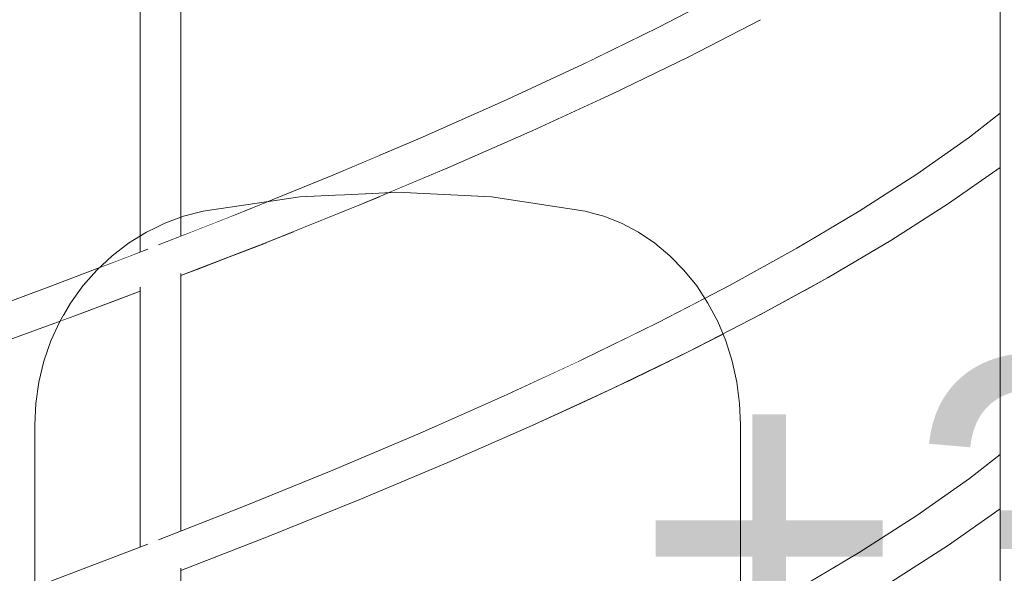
# Model space of a CAD drawing. Header units: centimetres. Extents: x 13236 to 130629, y -361 to 3059.
# Tile 60 of 71: x 77097 to 77161, y 842 to 877. Entities that reach past the tile are written whole.
import ezdxf

# ---------------------------------------------------------------- set-up
doc = ezdxf.new("R2010")
doc.units = ezdxf.units.CM
doc.header["$MEASUREMENT"] = 0
doc.linetypes.add('Wipeout_Contour', pattern=[100, 0, -100])
for name, color, linetype, lineweight in [('0_Nr_pióra__1', 7, 'Continuous', 13), ('0_Nr_pióra__103', 7, 'Continuous', 5), ('inw_schody zewnętrzne_Nr_pióra__103', 7, 'Continuous', 5)]:
    doc.layers.add(name, color=color, linetype=linetype, lineweight=lineweight)
doc.layers.add('inw_schody zewnętrzne', color=7, linetype='Continuous')
doc.styles.add('STYL_AUTOMATYCZNY_1', font='GOTHIC.TTF')

# ---------------------------------------------------------------- blocks, each defined once
blk = doc.blocks.new('Wymiary_64_4', base_point=(77182.545, 806.309))
at = {"layer": '0_Nr_pióra__1', "insert": (77136.71, 828.938), "char_height": 22.5, "attachment_point": 7, "style": 'STYL_AUTOMATYCZNY_1'}
blk.add_mtext('\\A1;{\\pql;\\fCentury Gothic|b0|i0|c238|p34;+3,84}', dxfattribs=at)

msp = doc.modelspace()

# ---------------------------------------------------------------- wipeouts: each hides what was drawn before it
at = {"linetype": 'Wipeout_Contour', "ltscale": 308504.266368}
msp.add_wipeout([(77120.35, 866.25), (77115.268, 866.001), (77127.603, 866.001), (77121.511, 866.309)], dxfattribs=at).dxf.layer = 'inw_schody zewnętrzne'

# ---------------------------------------------------------------- next in the draw order: wipeouts: each hides what was drawn before it
at = {"linetype": 'Wipeout_Contour', "ltscale": 308504.97859}
msp.add_wipeout([(77109.042, 865.079), (77133.645, 865.079), (77127.603, 866.001), (77115.268, 866.001)], dxfattribs=at).dxf.layer = 'inw_schody zewnętrzne'

# ---------------------------------------------------------------- next in the draw order: wipeouts: each hides what was drawn before it
at = {"linetype": 'Wipeout_Contour', "ltscale": 385643.35395}
msp.add_wipeout([(77109.042, 865.079), (77107.792, 864.761), (77134.84, 864.761), (77134.267, 864.916), (77133.645, 865.079)], dxfattribs=at).dxf.layer = 'inw_schody zewnętrzne'

# ---------------------------------------------------------------- next in the draw order: wipeouts: each hides what was drawn before it
at = {"linetype": 'Wipeout_Contour', "ltscale": 308504.572318}
msp.add_wipeout([(77106.577, 864.311), (77135.983, 864.311), (77134.84, 864.761), (77107.792, 864.761)], dxfattribs=at).dxf.layer = 'inw_schody zewnętrzne'

# ---------------------------------------------------------------- next in the draw order: wipeouts: each hides what was drawn before it
at = {"linetype": 'Wipeout_Contour', "ltscale": 385615.725191}
msp.add_wipeout([(77106.014, 864.032), (77105.392, 863.732), (77137.081, 863.732), (77135.983, 864.311), (77106.577, 864.311)], dxfattribs=at).dxf.layer = 'inw_schody zewnętrzne'

# ---------------------------------------------------------------- next in the draw order: wipeouts: each hides what was drawn before it
at = {"linetype": 'Wipeout_Contour', "ltscale": 308504.175216}
msp.add_wipeout([(77104.25, 863.032), (77138.124, 863.032), (77137.081, 863.732), (77105.392, 863.732)], dxfattribs=at).dxf.layer = 'inw_schody zewnętrzne'

# ---------------------------------------------------------------- next in the draw order: wipeouts: each hides what was drawn before it
at = {"linetype": 'Wipeout_Contour', "ltscale": 308503.950481}
msp.add_wipeout([(77104.25, 863.032), (77103.18, 862.216), (77139.102, 862.216), (77138.124, 863.032)], dxfattribs=at).dxf.layer = 'inw_schody zewnętrzne'

# ---------------------------------------------------------------- next in the draw order: wipeouts: each hides what was drawn before it
at = {"linetype": 'Wipeout_Contour', "ltscale": 308503.734078}
msp.add_wipeout([(77103.18, 862.216), (77102.192, 861.293), (77140.004, 861.293), (77139.102, 862.216)], dxfattribs=at).dxf.layer = 'inw_schody zewnętrzne'

# ---------------------------------------------------------------- next in the draw order: wipeouts: each hides what was drawn before it
at = {"linetype": 'Wipeout_Contour', "ltscale": 308503.528163}
msp.add_wipeout([(77101.296, 860.271), (77140.823, 860.271), (77140.004, 861.293), (77102.192, 861.293)], dxfattribs=at).dxf.layer = 'inw_schody zewnętrzne'

# ---------------------------------------------------------------- next in the draw order: wipeouts: each hides what was drawn before it
at = {"linetype": 'Wipeout_Contour', "ltscale": 308503.334778}
msp.add_wipeout([(77100.501, 859.161), (77141.549, 859.161), (77140.823, 860.271), (77101.296, 860.271)], dxfattribs=at).dxf.layer = 'inw_schody zewnętrzne'

# ---------------------------------------------------------------- next in the draw order: wipeouts: each hides what was drawn before it
at = {"linetype": 'Wipeout_Contour', "ltscale": 308503.155852}
msp.add_wipeout([(77099.815, 857.974), (77142.176, 857.974), (77141.549, 859.161), (77100.501, 859.161)], dxfattribs=at).dxf.layer = 'inw_schody zewnętrzne'

# ---------------------------------------------------------------- next in the draw order: wipeouts: each hides what was drawn before it
at = {"linetype": 'Wipeout_Contour', "ltscale": 308502.99316}
msp.add_wipeout([(77099.244, 856.722), (77142.698, 856.722), (77142.176, 857.974), (77099.815, 857.974)], dxfattribs=at).dxf.layer = 'inw_schody zewnętrzne'

# ---------------------------------------------------------------- next in the draw order: wipeouts: each hides what was drawn before it
at = {"linetype": 'Wipeout_Contour', "ltscale": 308502.848323}
msp.add_wipeout([(77098.793, 855.416), (77143.109, 855.416), (77142.698, 856.722), (77099.244, 856.722)], dxfattribs=at).dxf.layer = 'inw_schody zewnętrzne'

# ---------------------------------------------------------------- next in the draw order: wipeouts: each hides what was drawn before it
at = {"linetype": 'Wipeout_Contour', "ltscale": 308502.722781}
msp.add_wipeout([(77098.793, 855.416), (77098.469, 854.069), (77143.406, 854.069), (77143.109, 855.416)], dxfattribs=at).dxf.layer = 'inw_schody zewnętrzne'

# ---------------------------------------------------------------- next in the draw order: wipeouts: each hides what was drawn before it
at = {"linetype": 'Wipeout_Contour', "ltscale": 308502.617782}
msp.add_wipeout([(77098.469, 854.069), (77098.273, 852.696), (77143.585, 852.696), (77143.406, 854.069)], dxfattribs=at).dxf.layer = 'inw_schody zewnętrzne'

# ---------------------------------------------------------------- next in the draw order: wipeouts: each hides what was drawn before it
at = {"linetype": 'Wipeout_Contour', "ltscale": 308502.534371}
msp.add_wipeout([(77098.207, 851.309), (77143.645, 851.309), (77143.585, 852.696), (77098.273, 852.696)], dxfattribs=at).dxf.layer = 'inw_schody zewnętrzne'

# ---------------------------------------------------------------- next in the draw order: wipeouts: each hides what was drawn before it
at = {"linetype": 'Wipeout_Contour', "ltscale": 308501.635881}
msp.add_wipeout([(77143.645, 851.309), (77098.207, 851.309), (77098.207, 811.309), (77143.645, 811.309)], dxfattribs=at).dxf.layer = 'inw_schody zewnętrzne'

# ---------------------------------------------------------------- next in the draw order: wipeouts: each hides what was drawn before it
at = {"linetype": 'Wipeout_Contour', "ltscale": 1465001.615755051}
msp.add_wipeout([(77091.32, 908.309), (77091.32, 806.309), (77106.014, 806.309), (77106.014, 811.309), (77098.207, 811.309), (77098.207, 851.309), (77098.273, 852.696), (77098.469, 854.069), (77098.793, 855.416), (77099.244, 856.722), (77099.815, 857.974), (77100.501, 859.161), (77101.296, 860.271), (77102.192, 861.293), (77103.18, 862.216), (77104.25, 863.032), (77105.392, 863.732), (77106.014, 864.032), (77106.014, 908.309)], dxfattribs=at).dxf.layer = 'inw_schody zewnętrzne'
at = {"linetype": 'Wipeout_Contour', "ltscale": 1620043.089257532}
msp.add_wipeout([(77143.406, 854.069), (77143.585, 852.696), (77143.645, 851.309), (77143.645, 811.309), (77134.267, 811.309), (77134.267, 806.309), (77147.705, 806.309), (77147.705, 908.309), (77134.267, 908.309), (77134.267, 864.916), (77134.84, 864.761), (77135.983, 864.311), (77137.081, 863.732), (77138.124, 863.032), (77139.102, 862.216), (77140.004, 861.293), (77140.823, 860.271), (77141.549, 859.161), (77142.176, 857.974), (77142.698, 856.722), (77143.109, 855.416)], dxfattribs=at).dxf.layer = 'inw_schody zewnętrzne'

# ---------------------------------------------------------------- next in the draw order: linework, layer by layer
at = {"layer": 'inw_schody zewnętrzne_Nr_pióra__103', "linetype": 'Continuous'}
for p, q in [((77134.84, 864.761), (77135.983, 864.311)), ((77135.983, 864.311), (77137.081, 863.732)), ((77104.25, 863.032), (77105.392, 863.732)), ((77137.081, 863.732), (77138.124, 863.032)), ((77138.124, 863.032), (77139.102, 862.216)), ((77139.102, 862.216), (77140.004, 861.293)), ((77098.469, 854.069), (77098.793, 855.416)), ((77143.109, 855.416), (77143.406, 854.069)), ((77098.273, 852.696), (77098.469, 854.069)), ((77143.406, 854.069), (77143.585, 852.696)), ((77098.207, 851.309), (77098.273, 852.696)), ((77143.585, 852.696), (77143.645, 851.309)), ((77098.207, 811.309), (77098.207, 851.309)), ((77143.645, 851.309), (77143.645, 811.309))]:
    msp.add_line(p, q, dxfattribs=at)

# ---------------------------------------------------------------- next in the draw order: wipeouts: each hides what was drawn before it
at = {"linetype": 'Wipeout_Contour', "ltscale": 308454.575023}
msp.add_wipeout([(77113.223, 863.118), (77106.272, 860.822), (77107.613, 861.079), (77107.613, 860.931)], dxfattribs=at)
at = {"linetype": 'Wipeout_Contour', "ltscale": 231303.073401}
msp.add_wipeout([(77093.351, 855.966), (77094.284, 855.966), (77100.788, 858.35)], dxfattribs=at)
at = {"linetype": 'Wipeout_Contour', "ltscale": 308453.735548}
msp.add_wipeout([(77113.223, 844.118), (77106.272, 841.822), (77107.613, 842.079), (77107.613, 841.931)], dxfattribs=at)
at = {"linetype": 'Wipeout_Contour', "ltscale": 308433.163354}
msp.add_wipeout([(77105.493, 843.638), (77099.242, 841.254), (77105.509, 841.699), (77105.499, 843.617)], dxfattribs=at)
at = {"linetype": 'Wipeout_Contour', "ltscale": 539926.905288}
msp.add_wipeout([(77120.35, 866.25), (77121.511, 866.309), (77127.603, 866.001), (77133.645, 865.079), (77134.267, 864.916), (77134.267, 908.309), (77120.35, 908.309)], dxfattribs=at).dxf.layer = 'inw_schody zewnętrzne'
at = {"linetype": 'Wipeout_Contour', "ltscale": 540119.819949}
msp.add_wipeout([(77160.607, 908.309), (77147.705, 908.309), (77147.705, 806.309), (77156.519, 806.309), (77157.774, 807.266), (77157.881, 807.353), (77160.607, 807.353)], dxfattribs=at).dxf.layer = 'inw_schody zewnętrzne'

# ---------------------------------------------------------------- next in the draw order: linework, layer by layer
at = {"layer": 'inw_schody zewnętrzne_Nr_pióra__103', "linetype": 'Continuous'}
for p, q in [((77127.603, 866.001), (77133.645, 865.079)), ((77134.267, 864.916), (77133.645, 865.079)), ((77134.267, 864.916), (77134.84, 864.761))]:
    msp.add_line(p, q, dxfattribs=at)

# ---------------------------------------------------------------- next in the draw order: wipeouts: each hides what was drawn before it
at = {"linetype": 'Wipeout_Contour', "ltscale": 308457.156556}
msp.add_wipeout([(77112.042, 863.118), (77106.192, 860.807), (77106.272, 860.822), (77113.223, 863.118)], dxfattribs=at)
at = {"linetype": 'Wipeout_Contour', "ltscale": 231307.858298}
msp.add_wipeout([(77099.769, 858.35), (77093.351, 855.966), (77100.788, 858.35)], dxfattribs=at)
at = {"linetype": 'Wipeout_Contour', "ltscale": 308456.316406}
msp.add_wipeout([(77112.042, 844.118), (77106.192, 841.807), (77106.272, 841.822), (77113.223, 844.118)], dxfattribs=at)
at = {"linetype": 'Wipeout_Contour', "ltscale": 231329.863177}
msp.add_wipeout([(77105.499, 843.638), (77105.493, 843.638), (77105.499, 843.617)], dxfattribs=at)
at = {"linetype": 'Wipeout_Contour', "ltscale": 231463.519206}
msp.add_wipeout([(77147.279, 840.708), (77151.608, 841.188), (77151.288, 843.092)], dxfattribs=at)
at = {"linetype": 'Wipeout_Contour', "ltscale": 616932.178444}
msp.add_wipeout([(77115.268, 866.001), (77120.35, 866.25), (77120.35, 908.309), (77106.014, 908.309), (77106.014, 864.032), (77106.577, 864.311), (77107.792, 864.761), (77109.042, 865.079)], dxfattribs=at).dxf.layer = 'inw_schody zewnętrzne'

# ---------------------------------------------------------------- next in the draw order: wipeouts: each hides what was drawn before it
at = {"linetype": 'Wipeout_Contour', "ltscale": 231359.235908}
msp.add_wipeout([(77112.042, 863.118), (77113.223, 863.118), (77119.126, 865.501)], dxfattribs=at)
at = {"linetype": 'Wipeout_Contour', "ltscale": 231300.657501}
msp.add_wipeout([(77099.769, 858.35), (77092.809, 857.87), (77093.351, 855.966)], dxfattribs=at)
at = {"linetype": 'Wipeout_Contour', "ltscale": 231358.604525}
msp.add_wipeout([(77119.126, 846.501), (77112.042, 844.118), (77113.223, 844.118)], dxfattribs=at)
at = {"linetype": 'Wipeout_Contour', "ltscale": 231329.834853}
msp.add_wipeout([(77105.493, 843.638), (77105.499, 843.638), (77105.499, 843.64)], dxfattribs=at)
at = {"linetype": 'Wipeout_Contour', "ltscale": 231475.926543}
msp.add_wipeout([(77151.608, 841.188), (77153.314, 841.188), (77157.041, 843.572)], dxfattribs=at)

# ---------------------------------------------------------------- next in the draw order: linework, layer by layer
at = {"layer": '0_Nr_pióra__103', "linetype": 'Continuous'}
msp.add_line((77099.242, 841.254), (77105.493, 843.638), dxfattribs=at)
at = {"layer": 'inw_schody zewnętrzne_Nr_pióra__103', "linetype": 'Continuous'}
msp.add_line((77098.793, 855.416), (77099.244, 856.722), dxfattribs=at)

# ---------------------------------------------------------------- next in the draw order: wipeouts: each hides what was drawn before it
at = {"linetype": 'Wipeout_Contour', "ltscale": 231363.261874}
msp.add_wipeout([(77117.867, 865.501), (77112.042, 863.118), (77119.126, 865.501)], dxfattribs=at)
at = {"linetype": 'Wipeout_Contour', "ltscale": 231305.743129}
msp.add_wipeout([(77092.809, 857.87), (77099.769, 858.35), (77099.242, 860.254)], dxfattribs=at)
at = {"linetype": 'Wipeout_Contour', "ltscale": 231362.629669}
msp.add_wipeout([(77112.042, 844.118), (77119.126, 846.501), (77117.867, 846.501)], dxfattribs=at)
at = {"linetype": 'Wipeout_Contour', "ltscale": 231477.57224}
msp.add_wipeout([(77151.608, 841.188), (77157.041, 843.572), (77155.286, 843.572)], dxfattribs=at)

# ---------------------------------------------------------------- next in the draw order: linework, layer by layer
at = {"layer": 'inw_schody zewnętrzne_Nr_pióra__103', "linetype": 'Continuous'}
msp.add_line((77099.244, 856.722), (77099.815, 857.974), dxfattribs=at)

# ---------------------------------------------------------------- next in the draw order: wipeouts: each hides what was drawn before it
at = {"linetype": 'Wipeout_Contour', "ltscale": 231356.420905}
msp.add_wipeout([(77117.867, 865.501), (77111.548, 865.021), (77112.042, 863.118)], dxfattribs=at)
at = {"linetype": 'Wipeout_Contour', "ltscale": 308429.481765}
msp.add_wipeout([(77099.769, 858.35), (77100.788, 858.35), (77104.987, 859.934), (77104.987, 860.045)], dxfattribs=at)
at = {"linetype": 'Wipeout_Contour', "ltscale": 231355.788849}
msp.add_wipeout([(77117.867, 846.501), (77111.548, 846.021), (77112.042, 844.118)], dxfattribs=at)
at = {"linetype": 'Wipeout_Contour', "ltscale": 231472.409386}
msp.add_wipeout([(77151.288, 843.092), (77151.608, 841.188), (77155.286, 843.572)], dxfattribs=at)

# ---------------------------------------------------------------- next in the draw order: wipeouts: each hides what was drawn before it
at = {"linetype": 'Wipeout_Contour', "ltscale": 231360.964439}
msp.add_wipeout([(77117.391, 867.405), (77111.548, 865.021), (77117.867, 865.501)], dxfattribs=at)
at = {"linetype": 'Wipeout_Contour', "ltscale": 231339.372172}
msp.add_wipeout([(77106.176, 862.688), (77106.192, 860.808), (77112.042, 863.118)], dxfattribs=at)
at = {"linetype": 'Wipeout_Contour', "ltscale": 308433.613784}
msp.add_wipeout([(77099.769, 858.35), (77104.987, 860.045), (77104.987, 860.186), (77105.508, 860.544)], dxfattribs=at)
at = {"linetype": 'Wipeout_Contour', "ltscale": 231360.331487}
msp.add_wipeout([(77117.391, 848.405), (77111.548, 846.021), (77117.867, 846.501)], dxfattribs=at)
at = {"linetype": 'Wipeout_Contour', "ltscale": 231474.986887}
msp.add_wipeout([(77151.288, 843.092), (77155.286, 843.572), (77154.992, 845.476)], dxfattribs=at)
at = {"linetype": 'Wipeout_Contour', "ltscale": 231338.741796}
msp.add_wipeout([(77106.176, 843.688), (77106.192, 841.808), (77112.042, 844.118)], dxfattribs=at)

# ---------------------------------------------------------------- next in the draw order: linework, layer by layer
at = {"layer": '0_Nr_pióra__103', "linetype": 'Continuous'}
for p, q in [((77147.279, 840.708), (77151.288, 843.092)), ((77107.613, 822.472), (77107.613, 842.079))]:
    msp.add_line(p, q, dxfattribs=at)

# ---------------------------------------------------------------- next in the draw order: wipeouts: each hides what was drawn before it
at = {"linetype": 'Wipeout_Contour', "ltscale": 231376.700699}
msp.add_wipeout([(77117.867, 865.501), (77119.126, 865.501), (77124.799, 867.885)], dxfattribs=at)
at = {"linetype": 'Wipeout_Contour', "ltscale": 308455.356316}
msp.add_wipeout([(77106.178, 862.907), (77106.176, 862.688), (77112.042, 863.118), (77111.548, 865.021)], dxfattribs=at)
at = {"linetype": 'Wipeout_Contour', "ltscale": 308429.136135}
msp.add_wipeout([(77105.509, 860.699), (77099.242, 860.254), (77099.769, 858.35), (77105.508, 860.544)], dxfattribs=at)
at = {"linetype": 'Wipeout_Contour', "ltscale": 231376.067602}
msp.add_wipeout([(77117.867, 846.501), (77119.126, 846.501), (77124.799, 848.885)], dxfattribs=at)
at = {"linetype": 'Wipeout_Contour', "ltscale": 308454.514894}
msp.add_wipeout([(77106.178, 843.907), (77106.176, 843.688), (77112.042, 844.118), (77111.548, 846.021)], dxfattribs=at)
at = {"linetype": 'Wipeout_Contour', "ltscale": 308651.213837}
msp.add_wipeout([(77160.368, 845.919), (77155.286, 843.572), (77157.041, 843.572), (77160.368, 845.899)], dxfattribs=at)

# ---------------------------------------------------------------- next in the draw order: linework, layer by layer
at = {"layer": '0_Nr_pióra__103', "linetype": 'Continuous'}
for p, q in [((77107.613, 863.472), (77107.613, 883.979)), ((77106.178, 862.907), (77111.548, 865.021)), ((77107.613, 860.931), (77113.223, 863.118)), ((77107.613, 844.472), (77107.613, 861.079)), ((77100.788, 858.35), (77104.987, 859.934)), ((77094.284, 855.966), (77100.788, 858.35)), ((77106.178, 843.907), (77111.548, 846.021)), ((77107.613, 841.931), (77113.223, 844.118))]:
    msp.add_line(p, q, dxfattribs=at)
at = {"layer": 'inw_schody zewnętrzne_Nr_pióra__103', "linetype": 'Continuous'}
for p, q in [((77109.042, 865.079), (77115.268, 866.001)), ((77106.577, 864.311), (77107.792, 864.761)), ((77107.792, 864.761), (77109.042, 865.079)), ((77106.014, 864.032), (77105.392, 863.732)), ((77106.014, 864.032), (77106.577, 864.311)), ((77099.815, 857.974), (77100.501, 859.161))]:
    msp.add_line(p, q, dxfattribs=at)

# ---------------------------------------------------------------- next in the draw order: wipeouts: each hides what was drawn before it
at = {"linetype": 'Wipeout_Contour', "ltscale": 231380.452821}
msp.add_wipeout([(77117.867, 865.501), (77124.799, 867.885), (77123.466, 867.885)], dxfattribs=at)
at = {"linetype": 'Wipeout_Contour', "ltscale": 308434.003202}
msp.add_wipeout([(77105.493, 862.638), (77099.242, 860.254), (77105.509, 860.699), (77105.499, 862.617)], dxfattribs=at)
at = {"linetype": 'Wipeout_Contour', "ltscale": 231379.818901}
msp.add_wipeout([(77117.867, 846.501), (77124.799, 848.885), (77123.466, 848.885)], dxfattribs=at)
at = {"linetype": 'Wipeout_Contour', "ltscale": 308652.542941}
msp.add_wipeout([(77158.649, 845.956), (77155.286, 843.572), (77160.368, 845.919), (77160.368, 845.956)], dxfattribs=at)

# ---------------------------------------------------------------- next in the draw order: linework, layer by layer
at = {"layer": '0_Nr_pióra__103', "linetype": 'Continuous'}
for p, q in [((77104.987, 862.444), (77104.987, 883.081)), ((77092.809, 857.87), (77099.242, 860.254)), ((77104.987, 843.444), (77104.987, 860.186))]:
    msp.add_line(p, q, dxfattribs=at)
at = {"layer": 'inw_schody zewnętrzne_Nr_pióra__103', "linetype": 'Continuous'}
for p, q in [((77103.18, 862.216), (77104.25, 863.032)), ((77102.192, 861.293), (77103.18, 862.216)), ((77101.296, 860.271), (77102.192, 861.293)), ((77100.501, 859.161), (77101.296, 860.271))]:
    msp.add_line(p, q, dxfattribs=at)

# ---------------------------------------------------------------- next in the draw order: wipeouts: each hides what was drawn before it
at = {"linetype": 'Wipeout_Contour', "ltscale": 231373.767165}
msp.add_wipeout([(77117.391, 867.405), (77117.867, 865.501), (77123.466, 867.885)], dxfattribs=at)
at = {"linetype": 'Wipeout_Contour', "ltscale": 231330.493932}
msp.add_wipeout([(77105.499, 862.638), (77105.493, 862.638), (77105.499, 862.617)], dxfattribs=at)
at = {"linetype": 'Wipeout_Contour', "ltscale": 231373.133395}
msp.add_wipeout([(77117.391, 848.405), (77117.867, 846.501), (77123.466, 848.885)], dxfattribs=at)
at = {"linetype": 'Wipeout_Contour', "ltscale": 231483.230972}
msp.add_wipeout([(77158.649, 845.956), (77154.992, 845.476), (77155.286, 843.572)], dxfattribs=at)

# ---------------------------------------------------------------- next in the draw order: linework, layer by layer
at = {"layer": '0_Nr_pióra__103', "linetype": 'Continuous'}
for p, q in [((77113.223, 863.118), (77119.126, 865.501)), ((77113.223, 844.118), (77119.126, 846.501)), ((77153.314, 841.188), (77157.041, 843.572))]:
    msp.add_line(p, q, dxfattribs=at)
at = {"layer": 'inw_schody zewnętrzne_Nr_pióra__103', "linetype": 'Continuous'}
for p, q in [((77120.35, 866.25), (77115.268, 866.001)), ((77120.35, 866.25), (77121.511, 866.309)), ((77121.511, 866.309), (77127.603, 866.001))]:
    msp.add_line(p, q, dxfattribs=at)

# ---------------------------------------------------------------- next in the draw order: wipeouts: each hides what was drawn before it
at = {"linetype": 'Wipeout_Contour', "ltscale": 231378.104017}
msp.add_wipeout([(77117.391, 867.405), (77123.466, 867.885), (77123.009, 869.789)], dxfattribs=at)
at = {"linetype": 'Wipeout_Contour', "ltscale": 231330.46542}
msp.add_wipeout([(77105.493, 862.638), (77105.499, 862.638), (77105.499, 862.64)], dxfattribs=at)
at = {"linetype": 'Wipeout_Contour', "ltscale": 231377.469349}
msp.add_wipeout([(77117.391, 848.405), (77123.466, 848.885), (77123.009, 850.789)], dxfattribs=at)
at = {"linetype": 'Wipeout_Contour', "ltscale": 231485.520198}
msp.add_wipeout([(77158.381, 847.86), (77154.992, 845.476), (77158.649, 845.956)], dxfattribs=at)

# ---------------------------------------------------------------- next in the draw order: linework, layer by layer
at = {"layer": '0_Nr_pióra__103', "linetype": 'Continuous'}
for p, q in [((77111.548, 865.021), (77117.391, 867.405)), ((77099.242, 860.254), (77105.493, 862.638)), ((77111.548, 846.021), (77117.391, 848.405)), ((77151.288, 843.092), (77154.992, 845.476))]:
    msp.add_line(p, q, dxfattribs=at)

# ---------------------------------------------------------------- next in the draw order: wipeouts: each hides what was drawn before it
at = {"linetype": 'Wipeout_Contour', "ltscale": 231393.467205}
msp.add_wipeout([(77123.466, 867.885), (77124.799, 867.885), (77130.229, 870.269)], dxfattribs=at)
at = {"linetype": 'Wipeout_Contour', "ltscale": 231392.832392}
msp.add_wipeout([(77123.466, 848.885), (77124.799, 848.885), (77130.229, 851.269)], dxfattribs=at)
at = {"linetype": 'Wipeout_Contour', "ltscale": 231492.800501}
msp.add_wipeout([(77158.649, 845.956), (77160.368, 845.956), (77160.368, 846.796)], dxfattribs=at)

# ---------------------------------------------------------------- next in the draw order: wipeouts: each hides what was drawn before it
at = {"linetype": 'Wipeout_Contour', "ltscale": 231396.936577}
msp.add_wipeout([(77128.826, 870.269), (77123.466, 867.885), (77130.229, 870.269)], dxfattribs=at)
at = {"linetype": 'Wipeout_Contour', "ltscale": 231396.30094}
msp.add_wipeout([(77128.826, 851.269), (77123.466, 848.885), (77130.229, 851.269)], dxfattribs=at)
at = {"linetype": 'Wipeout_Contour', "ltscale": 231492.8221}
msp.add_wipeout([(77158.649, 845.956), (77160.368, 846.796), (77160.368, 847.3)], dxfattribs=at)

# ---------------------------------------------------------------- next in the draw order: wipeouts: each hides what was drawn before it
at = {"linetype": 'Wipeout_Contour', "ltscale": 231390.423105}
msp.add_wipeout([(77128.826, 870.269), (77123.009, 869.789), (77123.466, 867.885)], dxfattribs=at)
at = {"linetype": 'Wipeout_Contour', "ltscale": 231389.787619}
msp.add_wipeout([(77123.009, 850.789), (77123.466, 848.885), (77128.826, 851.269)], dxfattribs=at)
at = {"linetype": 'Wipeout_Contour', "ltscale": 308656.2458}
msp.add_wipeout([(77158.381, 847.86), (77158.649, 845.956), (77160.368, 847.3), (77160.368, 848.147)], dxfattribs=at)

# ---------------------------------------------------------------- next in the draw order: linework, layer by layer
at = {"layer": '0_Nr_pióra__103', "linetype": 'Continuous'}
for p, q in [((77119.126, 865.501), (77124.799, 867.885)), ((77119.126, 846.501), (77124.799, 848.885)), ((77157.041, 843.572), (77160.368, 845.899))]:
    msp.add_line(p, q, dxfattribs=at)

# ---------------------------------------------------------------- next in the draw order: wipeouts: each hides what was drawn before it
at = {"linetype": 'Wipeout_Contour', "ltscale": 231394.541075}
msp.add_wipeout([(77128.389, 872.173), (77123.009, 869.789), (77128.826, 870.269)], dxfattribs=at)
at = {"linetype": 'Wipeout_Contour', "ltscale": 231393.90469}
msp.add_wipeout([(77128.389, 853.173), (77123.009, 850.789), (77128.826, 851.269)], dxfattribs=at)
at = {"linetype": 'Wipeout_Contour', "ltscale": 231492.608551}
msp.add_wipeout([(77158.381, 847.86), (77160.368, 848.147), (77160.368, 849.403)], dxfattribs=at)

# ---------------------------------------------------------------- next in the draw order: linework, layer by layer
at = {"layer": '0_Nr_pióra__103', "linetype": 'Continuous'}
for p, q in [((77117.391, 867.405), (77123.009, 869.789)), ((77117.391, 848.405), (77123.009, 850.789)), ((77158.381, 847.86), (77160.368, 849.403)), ((77154.992, 845.476), (77158.381, 847.86))]:
    msp.add_line(p, q, dxfattribs=at)

# ---------------------------------------------------------------- next in the draw order: block references
at = {"linetype": 'Continuous'}
msp.add_blockref('Wymiary_64_4', (77182.545, 806.309), dxfattribs=at)

# ---------------------------------------------------------------- next in the draw order: wipeouts: each hides what was drawn before it
at = {"linetype": 'Wipeout_Contour', "ltscale": 231409.495667}
msp.add_wipeout([(77135.404, 872.653), (77128.826, 870.269), (77130.229, 870.269)], dxfattribs=at)
at = {"linetype": 'Wipeout_Contour', "ltscale": 231408.859137}
msp.add_wipeout([(77135.404, 853.653), (77128.826, 851.269), (77130.229, 851.269)], dxfattribs=at)

# ---------------------------------------------------------------- next in the draw order: wipeouts: each hides what was drawn before it
at = {"linetype": 'Wipeout_Contour', "ltscale": 231412.674385}
msp.add_wipeout([(77128.826, 870.269), (77135.404, 872.653), (77133.933, 872.653)], dxfattribs=at)
at = {"linetype": 'Wipeout_Contour', "ltscale": 231412.037031}
msp.add_wipeout([(77128.826, 851.269), (77135.404, 853.653), (77133.933, 853.653)], dxfattribs=at)

# ---------------------------------------------------------------- next in the draw order: wipeouts: each hides what was drawn before it
at = {"linetype": 'Wipeout_Contour', "ltscale": 231406.349393}
msp.add_wipeout([(77133.933, 872.653), (77128.389, 872.173), (77128.826, 870.269)], dxfattribs=at)
at = {"linetype": 'Wipeout_Contour', "ltscale": 231405.712189}
msp.add_wipeout([(77133.933, 853.653), (77128.389, 853.173), (77128.826, 851.269)], dxfattribs=at)

# ---------------------------------------------------------------- next in the draw order: linework, layer by layer
at = {"layer": '0_Nr_pióra__103', "linetype": 'Continuous'}
for p, q in [((77124.799, 867.885), (77130.229, 870.269)), ((77124.799, 848.885), (77130.229, 851.269))]:
    msp.add_line(p, q, dxfattribs=at)

# ---------------------------------------------------------------- next in the draw order: wipeouts: each hides what was drawn before it
at = {"linetype": 'Wipeout_Contour', "ltscale": 231410.2368}
msp.add_wipeout([(77133.518, 874.557), (77128.389, 872.173), (77133.933, 872.653)], dxfattribs=at)
at = {"linetype": 'Wipeout_Contour', "ltscale": 231409.598697}
msp.add_wipeout([(77133.518, 855.557), (77128.389, 853.173), (77133.933, 853.653)], dxfattribs=at)

# ---------------------------------------------------------------- next in the draw order: linework, layer by layer
at = {"layer": '0_Nr_pióra__103', "linetype": 'Continuous'}
for p, q in [((77123.009, 869.789), (77128.389, 872.173)), ((77123.009, 850.789), (77128.389, 853.173))]:
    msp.add_line(p, q, dxfattribs=at)

# ---------------------------------------------------------------- next in the draw order: wipeouts: each hides what was drawn before it
at = {"linetype": 'Wipeout_Contour', "ltscale": 231424.748055}
msp.add_wipeout([(77133.933, 872.653), (77135.404, 872.653), (77140.312, 875.037)], dxfattribs=at)
at = {"linetype": 'Wipeout_Contour', "ltscale": 231424.109805}
msp.add_wipeout([(77140.312, 856.037), (77133.933, 853.653), (77135.404, 853.653)], dxfattribs=at)

# ---------------------------------------------------------------- next in the draw order: wipeouts: each hides what was drawn before it
at = {"linetype": 'Wipeout_Contour', "ltscale": 231427.629286}
msp.add_wipeout([(77138.776, 875.037), (77133.933, 872.653), (77140.312, 875.037)], dxfattribs=at)
at = {"linetype": 'Wipeout_Contour', "ltscale": 231426.990211}
msp.add_wipeout([(77138.776, 856.037), (77133.933, 853.653), (77140.312, 856.037)], dxfattribs=at)

# ---------------------------------------------------------------- next in the draw order: wipeouts: each hides what was drawn before it
at = {"linetype": 'Wipeout_Contour', "ltscale": 231421.508428}
msp.add_wipeout([(77138.776, 875.037), (77133.518, 874.557), (77133.933, 872.653)], dxfattribs=at)
at = {"linetype": 'Wipeout_Contour', "ltscale": 231420.869504}
msp.add_wipeout([(77133.518, 855.557), (77133.933, 853.653), (77138.776, 856.037)], dxfattribs=at)

# ---------------------------------------------------------------- next in the draw order: linework, layer by layer
at = {"layer": '0_Nr_pióra__103', "linetype": 'Continuous'}
for p, q in [((77130.229, 870.269), (77135.404, 872.653)), ((77130.229, 851.269), (77135.404, 853.653))]:
    msp.add_line(p, q, dxfattribs=at)

# ---------------------------------------------------------------- next in the draw order: wipeouts: each hides what was drawn before it
at = {"linetype": 'Wipeout_Contour', "ltscale": 231425.154141}
msp.add_wipeout([(77138.384, 876.941), (77133.518, 874.557), (77138.776, 875.037)], dxfattribs=at)
at = {"linetype": 'Wipeout_Contour', "ltscale": 231424.514318}
msp.add_wipeout([(77138.384, 857.941), (77133.518, 855.557), (77138.776, 856.037)], dxfattribs=at)

# ---------------------------------------------------------------- next in the draw order: linework, layer by layer
at = {"layer": '0_Nr_pióra__103', "linetype": 'Continuous'}
for p, q in [((77128.389, 872.173), (77133.518, 874.557)), ((77128.389, 853.173), (77133.518, 855.557))]:
    msp.add_line(p, q, dxfattribs=at)

# ---------------------------------------------------------------- next in the draw order: wipeouts: each hides what was drawn before it
at = {"linetype": 'Wipeout_Contour', "ltscale": 231439.188147}
msp.add_wipeout([(77138.776, 875.037), (77140.312, 875.037), (77144.94, 877.421)], dxfattribs=at)
at = {"linetype": 'Wipeout_Contour', "ltscale": 231438.548176}
msp.add_wipeout([(77138.776, 856.037), (77140.312, 856.037), (77144.94, 858.421)], dxfattribs=at)

# ---------------------------------------------------------------- next in the draw order: wipeouts: each hides what was drawn before it
at = {"linetype": 'Wipeout_Contour', "ltscale": 231441.766212}
msp.add_wipeout([(77143.343, 877.421), (77138.776, 875.037), (77144.94, 877.421)], dxfattribs=at)
at = {"linetype": 'Wipeout_Contour', "ltscale": 231441.125414}
msp.add_wipeout([(77143.343, 858.421), (77138.776, 856.037), (77144.94, 858.421)], dxfattribs=at)

# ---------------------------------------------------------------- next in the draw order: wipeouts: each hides what was drawn before it
at = {"linetype": 'Wipeout_Contour', "ltscale": 231435.86443}
msp.add_wipeout([(77138.384, 876.941), (77138.776, 875.037), (77143.343, 877.421)], dxfattribs=at)
at = {"linetype": 'Wipeout_Contour', "ltscale": 231435.223785}
msp.add_wipeout([(77138.384, 857.941), (77138.776, 856.037), (77143.343, 858.421)], dxfattribs=at)

# ---------------------------------------------------------------- next in the draw order: linework, layer by layer
at = {"layer": '0_Nr_pióra__103', "linetype": 'Continuous'}
for p, q in [((77135.404, 872.653), (77140.312, 875.037)), ((77135.404, 853.653), (77140.312, 856.037))]:
    msp.add_line(p, q, dxfattribs=at)
at = {"layer": 'inw_schody zewnętrzne_Nr_pióra__103', "linetype": 'Continuous'}
msp.add_line((77142.698, 856.722), (77143.109, 855.416), dxfattribs=at)

# ---------------------------------------------------------------- next in the draw order: wipeouts: each hides what was drawn before it
at = {"linetype": 'Wipeout_Contour', "ltscale": 231439.257888}
msp.add_wipeout([(77142.974, 879.324), (77138.384, 876.941), (77143.343, 877.421)], dxfattribs=at)
at = {"linetype": 'Wipeout_Contour', "ltscale": 231438.616343}
msp.add_wipeout([(77142.974, 860.324), (77138.384, 857.941), (77143.343, 858.421)], dxfattribs=at)

# ---------------------------------------------------------------- next in the draw order: linework, layer by layer
at = {"layer": '0_Nr_pióra__103', "linetype": 'Continuous'}
for p, q in [((77138.384, 876.941), (77142.974, 879.324)), ((77140.312, 875.037), (77144.94, 877.421)), ((77133.518, 874.557), (77138.384, 876.941)), ((77133.518, 855.557), (77138.384, 857.941))]:
    msp.add_line(p, q, dxfattribs=at)
at = {"layer": 'inw_schody zewnętrzne_Nr_pióra__103', "linetype": 'Continuous'}
for p, q in [((77140.004, 861.293), (77140.823, 860.271)), ((77140.823, 860.271), (77141.549, 859.161)), ((77141.549, 859.161), (77142.176, 857.974)), ((77142.176, 857.974), (77142.698, 856.722))]:
    msp.add_line(p, q, dxfattribs=at)

# ---------------------------------------------------------------- next in the draw order: wipeouts: each hides what was drawn before it
at = {"linetype": 'Wipeout_Contour', "ltscale": 231452.139916}
msp.add_wipeout([(77149.277, 860.804), (77143.343, 858.421), (77144.94, 858.421)], dxfattribs=at)

# ---------------------------------------------------------------- next in the draw order: wipeouts: each hides what was drawn before it
at = {"linetype": 'Wipeout_Contour', "ltscale": 231454.409546}
msp.add_wipeout([(77143.343, 858.421), (77149.277, 860.804), (77147.624, 860.804)], dxfattribs=at)

# ---------------------------------------------------------------- next in the draw order: wipeouts: each hides what was drawn before it
at = {"linetype": 'Wipeout_Contour', "ltscale": 231448.741153}
msp.add_wipeout([(77142.974, 860.324), (77143.343, 858.421), (77147.624, 860.804)], dxfattribs=at)

# ---------------------------------------------------------------- next in the draw order: linework, layer by layer
at = {"layer": '0_Nr_pióra__103', "linetype": 'Continuous'}
msp.add_line((77140.312, 856.037), (77144.94, 858.421), dxfattribs=at)

# ---------------------------------------------------------------- next in the draw order: wipeouts: each hides what was drawn before it
at = {"linetype": 'Wipeout_Contour', "ltscale": 231451.871497}
msp.add_wipeout([(77142.974, 860.324), (77147.624, 860.804), (77147.279, 862.708)], dxfattribs=at)

# ---------------------------------------------------------------- next in the draw order: linework, layer by layer
at = {"layer": '0_Nr_pióra__103', "linetype": 'Continuous'}
msp.add_line((77138.384, 857.941), (77142.974, 860.324), dxfattribs=at)

# ---------------------------------------------------------------- next in the draw order: wipeouts: each hides what was drawn before it
at = {"linetype": 'Wipeout_Contour', "ltscale": 231464.852651}
msp.add_wipeout([(77147.624, 860.804), (77149.277, 860.804), (77153.314, 863.188)], dxfattribs=at)

# ---------------------------------------------------------------- next in the draw order: wipeouts: each hides what was drawn before it
at = {"linetype": 'Wipeout_Contour', "ltscale": 231466.811588}
msp.add_wipeout([(77147.624, 860.804), (77153.314, 863.188), (77151.608, 863.188)], dxfattribs=at)

# ---------------------------------------------------------------- next in the draw order: wipeouts: each hides what was drawn before it
at = {"linetype": 'Wipeout_Contour', "ltscale": 231461.389719}
msp.add_wipeout([(77147.279, 862.708), (77147.624, 860.804), (77151.608, 863.188)], dxfattribs=at)

# ---------------------------------------------------------------- next in the draw order: linework, layer by layer
at = {"layer": '0_Nr_pióra__103', "linetype": 'Continuous'}
msp.add_line((77144.94, 858.421), (77149.277, 860.804), dxfattribs=at)

# ---------------------------------------------------------------- next in the draw order: wipeouts: each hides what was drawn before it
at = {"linetype": 'Wipeout_Contour', "ltscale": 231464.24851}
msp.add_wipeout([(77147.279, 862.708), (77151.608, 863.188), (77151.288, 865.092)], dxfattribs=at)

# ---------------------------------------------------------------- next in the draw order: linework, layer by layer
at = {"layer": '0_Nr_pióra__103', "linetype": 'Continuous'}
msp.add_line((77142.974, 860.324), (77147.279, 862.708), dxfattribs=at)

# ---------------------------------------------------------------- next in the draw order: wipeouts: each hides what was drawn before it
at = {"linetype": 'Wipeout_Contour', "ltscale": 231476.656024}
msp.add_wipeout([(77151.608, 863.188), (77153.314, 863.188), (77157.041, 865.572)], dxfattribs=at)

# ---------------------------------------------------------------- next in the draw order: wipeouts: each hides what was drawn before it
at = {"linetype": 'Wipeout_Contour', "ltscale": 231478.302681}
msp.add_wipeout([(77151.608, 863.188), (77157.041, 865.572), (77155.286, 865.572)], dxfattribs=at)

# ---------------------------------------------------------------- next in the draw order: wipeouts: each hides what was drawn before it
at = {"linetype": 'Wipeout_Contour', "ltscale": 231473.139649}
msp.add_wipeout([(77151.288, 865.092), (77151.608, 863.188), (77155.286, 865.572)], dxfattribs=at)

# ---------------------------------------------------------------- next in the draw order: linework, layer by layer
at = {"layer": '0_Nr_pióra__103', "linetype": 'Continuous'}
msp.add_line((77149.277, 860.804), (77153.314, 863.188), dxfattribs=at)

# ---------------------------------------------------------------- next in the draw order: wipeouts: each hides what was drawn before it
at = {"linetype": 'Wipeout_Contour', "ltscale": 231475.718194}
msp.add_wipeout([(77151.288, 865.092), (77155.286, 865.572), (77154.992, 867.476)], dxfattribs=at)

# ---------------------------------------------------------------- next in the draw order: linework, layer by layer
at = {"layer": '0_Nr_pióra__103', "linetype": 'Continuous'}
msp.add_line((77147.279, 862.708), (77151.288, 865.092), dxfattribs=at)

# ---------------------------------------------------------------- next in the draw order: wipeouts: each hides what was drawn before it
at = {"linetype": 'Wipeout_Contour', "ltscale": 308652.189758}
msp.add_wipeout([(77160.368, 867.919), (77155.286, 865.572), (77157.041, 865.572), (77160.368, 867.899)], dxfattribs=at)

# ---------------------------------------------------------------- next in the draw order: wipeouts: each hides what was drawn before it
at = {"linetype": 'Wipeout_Contour', "ltscale": 308653.519838}
msp.add_wipeout([(77155.286, 865.572), (77160.368, 867.919), (77160.368, 867.956), (77158.649, 867.956)], dxfattribs=at)

# ---------------------------------------------------------------- next in the draw order: wipeouts: each hides what was drawn before it
at = {"linetype": 'Wipeout_Contour', "ltscale": 231483.963239}
msp.add_wipeout([(77158.649, 867.956), (77154.992, 867.476), (77155.286, 865.572)], dxfattribs=at)

# ---------------------------------------------------------------- next in the draw order: linework, layer by layer
at = {"layer": '0_Nr_pióra__103', "linetype": 'Continuous'}
msp.add_line((77153.314, 863.188), (77157.041, 865.572), dxfattribs=at)

# ---------------------------------------------------------------- next in the draw order: wipeouts: each hides what was drawn before it
at = {"linetype": 'Wipeout_Contour', "ltscale": 231486.253511}
msp.add_wipeout([(77158.381, 869.86), (77154.992, 867.476), (77158.649, 867.956)], dxfattribs=at)

# ---------------------------------------------------------------- next in the draw order: linework, layer by layer
at = {"layer": '0_Nr_pióra__103', "linetype": 'Continuous'}
msp.add_line((77151.288, 865.092), (77154.992, 867.476), dxfattribs=at)

# ---------------------------------------------------------------- next in the draw order: wipeouts: each hides what was drawn before it
at = {"linetype": 'Wipeout_Contour', "ltscale": 231493.533566}
msp.add_wipeout([(77158.649, 867.956), (77160.368, 867.956), (77160.368, 868.796)], dxfattribs=at)

# ---------------------------------------------------------------- next in the draw order: wipeouts: each hides what was drawn before it
at = {"linetype": 'Wipeout_Contour', "ltscale": 231493.555727}
msp.add_wipeout([(77158.649, 867.956), (77160.368, 868.796), (77160.368, 869.3)], dxfattribs=at)

# ---------------------------------------------------------------- next in the draw order: wipeouts: each hides what was drawn before it
at = {"linetype": 'Wipeout_Contour', "ltscale": 308657.224782}
msp.add_wipeout([(77158.381, 869.86), (77158.649, 867.956), (77160.368, 869.3), (77160.368, 870.147)], dxfattribs=at)

# ---------------------------------------------------------------- next in the draw order: linework, layer by layer
at = {"layer": '0_Nr_pióra__103', "linetype": 'Continuous'}
msp.add_line((77157.041, 865.572), (77160.368, 867.899), dxfattribs=at)

# ---------------------------------------------------------------- next in the draw order: wipeouts: each hides what was drawn before it
at = {"linetype": 'Wipeout_Contour', "ltscale": 231493.343582}
msp.add_wipeout([(77158.381, 869.86), (77160.368, 870.147), (77160.368, 871.403)], dxfattribs=at)

# ---------------------------------------------------------------- next in the draw order: linework, layer by layer
at = {"layer": '0_Nr_pióra__103', "linetype": 'Continuous'}
for p, q in [((77160.368, 807.353), (77160.368, 915.049)), ((77158.381, 869.86), (77160.368, 871.403)), ((77154.992, 867.476), (77158.381, 869.86))]:
    msp.add_line(p, q, dxfattribs=at)

doc.saveas('drawing.dxf')
